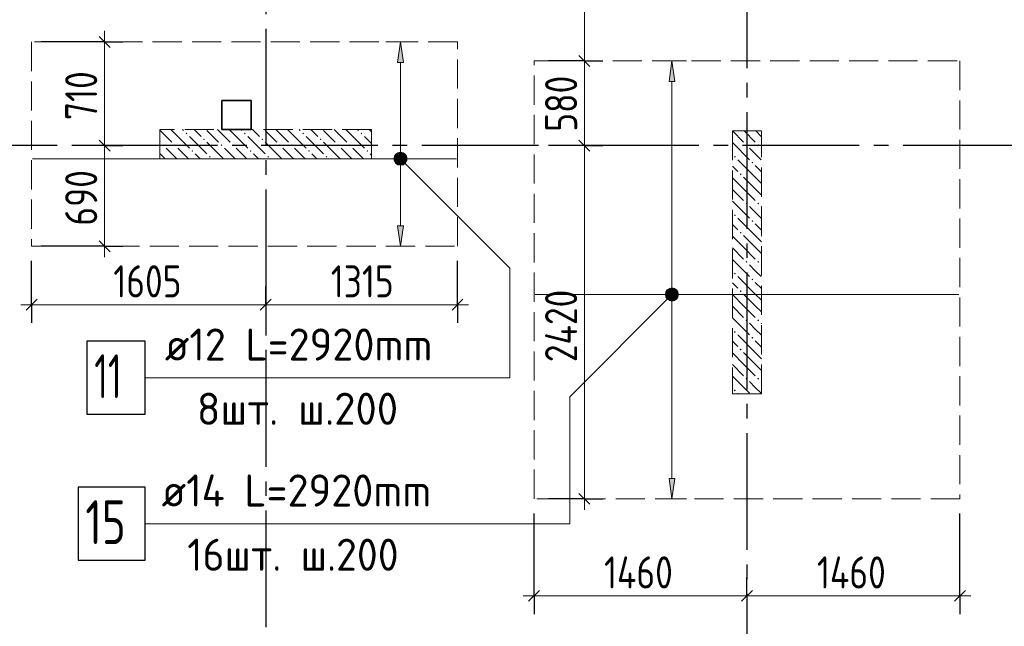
# Model space of a CAD drawing. Header units: millimetres. Extents: x 0 to 64958, y 0 to 42000.
# Tile 17 of 33: x 19953 to 26704, y 23807 to 27962. Entities that reach past the tile are written whole.
import ezdxf

# ---------------------------------------------------------------- set-up
doc = ezdxf.new("R2010")
doc.units = ezdxf.units.MM
doc.linetypes.add('______2', pattern=[270, 200, -70])
doc.linetypes.add('______5', pattern=[1100, 800, -100, 100, -100])
for name, color, linetype, lineweight in [('Standard', 7, 'Continuous', 25), ('ДОП Верх по Х', 7, 'Continuous', 25), ('ЖБ Пилон', 180, 'Continuous', 25), ('Оси', 40, '______5', 18), ('Позиционная метка номер позиции', 7, 'Continuous', 13), ('Примечания', 7, 'Continuous', 25)]:
    doc.layers.add(name, color=color, linetype=linetype, lineweight=lineweight)
doc.layers.add('ЖБ Перекрытие верхний уровень', color=7, linetype='Continuous', lineweight=25, true_color=0xe0e0ff)
doc.styles.add('GOST 2.304-81', font='txt')
doc.styles.add('ISOCPEUR', font='txt')

msp = doc.modelspace()

# ---------------------------------------------------------------- hatches: boundary and pattern name
at = {"layer": 'ДОП Верх по Х', "linetype": 'Continuous', "lineweight": 13, "transparency": 33554687}
for points in [[(22584.1, 27670), (22564.1, 27810), (22544.1, 27670)], [(24445.3, 27540), (24425.3, 27680), (24405.3, 27540)], [(22526.6, 27010), (22601.6, 27010), (22596.3, 27028.8)], [(22526.6, 27010), (22596.3, 27028.8), (22531.8, 27028.8)], [(22531.8, 26991.2), (22601.6, 27010), (22526.6, 27010)], [(22531.8, 27028.8), (22596.3, 27028.8), (22582.8, 27042.3)], [(22531.8, 27028.8), (22582.8, 27042.3), (22545.3, 27042.3)], [(22531.8, 26991.2), (22596.3, 26991.2), (22601.6, 27010)], [(22545.3, 27042.3), (22582.8, 27042.3), (22564.1, 27047.5)], [(22545.3, 26977.8), (22596.3, 26991.2), (22531.8, 26991.2)], [(22545.3, 26977.8), (22582.8, 26977.8), (22596.3, 26991.2)], [(22582.8, 26977.8), (22545.3, 26977.8), (22564.1, 26972.5)], [(24387.8, 26080), (24462.8, 26080), (24457.6, 26098.7)], [(24387.8, 26080), (24457.6, 26098.7), (24393, 26098.7)], [(24393, 26061.2), (24462.8, 26080), (24387.8, 26080)], [(24393, 26098.7), (24457.6, 26098.7), (24444.1, 26112.2)], [(24393, 26098.7), (24444.1, 26112.2), (24406.5, 26112.2)], [(24393, 26061.2), (24457.6, 26061.2), (24462.8, 26080)], [(24406.5, 26047.7), (24457.6, 26061.2), (24393, 26061.2)], [(24406.5, 26112.2), (24444.1, 26112.2), (24425.3, 26117.5)], [(24406.5, 26047.7), (24444.1, 26047.7), (24457.6, 26061.2)], [(24444.1, 26047.7), (24406.5, 26047.7), (24425.3, 26042.5)]]:
    msp.add_hatch(color=7, dxfattribs=at).paths.add_polyline_path(points)
for points in [[(22584.1, 26550), (22564.1, 26410), (22544.1, 26550)], [(24445.3, 24820), (24425.3, 24680), (24405.3, 24820)]]:
    msp.add_hatch(color=7, dxfattribs=at).paths.add_polyline_path(points, flags=16)
at = {"layer": 'ЖБ Пилон', "linetype": 'Continuous', "lineweight": 18, "transparency": 33554687}
for points in [[(21090.5, 27183.1), (21097, 27189.6), (21103.4, 27183.1), (21097, 27176.6)], [(21210.5, 27143.1), (21216.9, 27149.6), (21223.4, 27143.1), (21216.9, 27136.6)], [(21490.5, 27183.1), (21497, 27189.6), (21503.4, 27183.1), (21497, 27176.6)], [(21610.5, 27143.1), (21616.9, 27149.6), (21623.4, 27143.1), (21616.9, 27136.6)], [(21890.5, 27183.1), (21897, 27189.6), (21903.4, 27183.1), (21897, 27176.6)], [(22010.5, 27143.1), (22016.9, 27149.6), (22023.4, 27143.1), (22016.9, 27136.6)], [(22290.5, 27183.1), (22297, 27189.6), (22303.4, 27183.1), (22297, 27176.6)], [(20930.5, 27103.1), (20937, 27109.6), (20943.5, 27103.1), (20937, 27096.6)], [(21010.5, 27103.1), (21016.9, 27109.6), (21023.4, 27103.1), (21016.9, 27096.6)], [(21330.5, 27103.1), (21337, 27109.6), (21343.5, 27103.1), (21337, 27096.6)], [(21410.5, 27103.1), (21416.9, 27109.6), (21423.4, 27103.1), (21416.9, 27096.6)], [(21730.5, 27103.1), (21737, 27109.6), (21743.5, 27103.1), (21737, 27096.6)], [(21810.5, 27103.1), (21816.9, 27109.6), (21823.4, 27103.1), (21816.9, 27096.6)], [(22130.5, 27103.1), (22137, 27109.6), (22143.5, 27103.1), (22137, 27096.6)], [(22210.5, 27103.1), (22216.9, 27109.6), (22223.4, 27103.1), (22216.9, 27096.6)], [(24930.5, 27103.1), (24937, 27109.6), (24943.5, 27103.1), (24937, 27096.6)], [(25010.4, 27103.1), (25016.9, 27109.6), (25023.4, 27103.1), (25016.9, 27096.6)], [(21130.5, 27063.1), (21137, 27069.6), (21143.5, 27063.1), (21137, 27056.6)], [(21250.5, 27023.1), (21257, 27029.6), (21263.5, 27023.1), (21257, 27016.6)], [(21530.5, 27063.1), (21537, 27069.6), (21543.5, 27063.1), (21537, 27056.6)], [(21650.5, 27023.1), (21657, 27029.6), (21663.5, 27023.1), (21657, 27016.6)], [(21930.5, 27063.1), (21937, 27069.6), (21943.5, 27063.1), (21937, 27056.6)], [(22050.5, 27023.1), (22057, 27029.6), (22063.5, 27023.1), (22057, 27016.6)], [(22330.5, 27063.1), (22337, 27069.6), (22343.5, 27063.1), (22337, 27056.6)], [(24850.5, 27023.1), (24857, 27029.6), (24863.5, 27023.1), (24857, 27016.6)], [(24970.5, 26983.1), (24977, 26989.6), (24983.5, 26983.1), (24977, 26976.6)], [(24890.5, 26903.1), (24897, 26909.6), (24903.4, 26903.1), (24897, 26896.6)], [(24930.5, 26703.1), (24937, 26709.6), (24943.5, 26703.1), (24937, 26696.6)], [(25010.4, 26703.1), (25016.9, 26709.6), (25023.4, 26703.1), (25016.9, 26696.6)], [(24850.5, 26623.1), (24857, 26629.6), (24863.5, 26623.1), (24857, 26616.6)], [(24970.5, 26583.1), (24977, 26589.6), (24983.5, 26583.1), (24977, 26576.6)], [(24890.5, 26503.1), (24897, 26509.6), (24903.4, 26503.1), (24897, 26496.6)], [(24930.5, 26303.1), (24937, 26309.6), (24943.5, 26303.1), (24937, 26296.6)], [(25010.4, 26303.1), (25016.9, 26309.6), (25023.4, 26303.1), (25016.9, 26296.6)], [(24850.5, 26223.1), (24857, 26229.6), (24863.5, 26223.1), (24857, 26216.6)], [(24970.5, 26183.1), (24977, 26189.6), (24983.5, 26183.1), (24977, 26176.6)], [(24890.5, 26103.1), (24897, 26109.6), (24903.4, 26103.1), (24897, 26096.6)], [(24930.5, 25903.1), (24937, 25909.6), (24943.5, 25903.1), (24937, 25896.6)], [(25010.4, 25903.1), (25016.9, 25909.6), (25023.4, 25903.1), (25016.9, 25896.6)], [(24850.5, 25823.1), (24857, 25829.6), (24863.5, 25823.1), (24857, 25816.6)], [(24970.5, 25783.1), (24977, 25789.6), (24983.5, 25783.1), (24977, 25776.6)], [(24890.5, 25703.1), (24897, 25709.6), (24903.4, 25703.1), (24897, 25696.6)], [(24930.5, 25503.1), (24937, 25509.6), (24943.5, 25503.1), (24937, 25496.6)], [(25010.4, 25503.1), (25016.9, 25509.6), (25023.4, 25503.1), (25016.9, 25496.6)], [(24850.5, 25423.1), (24857, 25429.6), (24863.5, 25423.1), (24857, 25416.6)]]:
    msp.add_hatch(color=7, dxfattribs=at).paths.add_polyline_path(points, flags=16)
at = {"layer": 'Позиционная метка номер позиции', "linetype": 'Continuous', "lineweight": 13, "transparency": 33554687}
for points in [[(22520.8, 27021.5), (22552.6, 27053.3), (22532.3, 27041.8)], [(22552.6, 27053.3), (22520.8, 27021.5), (22520.8, 26998.5)], [(22552.6, 27053.3), (22520.8, 26998.5), (22575.5, 27053.3)], [(22575.5, 27053.3), (22520.8, 26998.5), (22532.3, 26978.2)], [(22575.5, 27053.3), (22532.3, 26978.2), (22595.9, 27041.8)], [(22595.9, 27041.8), (22532.3, 26978.2), (22552.6, 26966.7)], [(22595.9, 27041.8), (22552.6, 26966.7), (22607.4, 27021.5)], [(22607.4, 27021.5), (22552.6, 26966.7), (22575.5, 26966.7)], [(22607.4, 27021.5), (22575.5, 26966.7), (22607.4, 26998.5)], [(22607.4, 26998.5), (22575.5, 26966.7), (22595.9, 26978.2)], [(24457.1, 26048.2), (24393.5, 26111.8), (24382, 26091.5)], [(24457.1, 26048.2), (24382, 26091.5), (24436.8, 26036.7)], [(24436.8, 26036.7), (24382, 26091.5), (24382, 26068.5)], [(24436.8, 26036.7), (24382, 26068.5), (24413.8, 26036.7)], [(24413.8, 26036.7), (24382, 26068.5), (24393.5, 26048.2)], [(24468.6, 26068.5), (24413.8, 26123.3), (24393.5, 26111.8)], [(24468.6, 26068.5), (24393.5, 26111.8), (24457.1, 26048.2)], [(24468.6, 26091.5), (24436.8, 26123.3), (24413.8, 26123.3)], [(24468.6, 26091.5), (24413.8, 26123.3), (24468.6, 26068.5)], [(24436.8, 26123.3), (24468.6, 26091.5), (24457.1, 26111.8)]]:
    msp.add_hatch(color=7, dxfattribs=at).paths.add_polyline_path(points)

# ---------------------------------------------------------------- linework, layer by layer
at = {"layer": 'Standard', "color": 7, "linetype": 'Continuous', "lineweight": 13, "transparency": 33554687}
for p, q in [((23825.6, 27680), (23825.6, 28800)), ((20535, 27810), (20535, 27885)), ((20535, 27100), (20535, 27810)), ((23825.6, 27100), (23825.6, 27680)), ((20535, 26410), (20535, 26335)), ((20035, 26010), (19960, 26010)), ((21640, 26010), (20035, 26010)), ((22955, 26010), (21640, 26010)), ((22955, 26010), (23030, 26010)), ((23825.6, 24680), (23825.6, 24605)), ((23480, 24015.7), (23405, 24015.7)), ((24940, 24015.7), (23480, 24015.7)), ((26400, 24015.7), (24940, 24015.7)), ((26400, 24015.7), (26475, 24015.7))]:
    msp.add_line(p, q, dxfattribs=at)
at = {"layer": 'Standard', "color": 7, "linetype": 'Continuous', "lineweight": 25, "transparency": 33554687}
for p, q in [((20572.5, 27772.5), (20497.5, 27847.5)), ((23863.1, 27642.5), (23788.1, 27717.5)), ((20572.5, 27062.5), (20497.5, 27137.5)), ((23863.1, 27062.5), (23788.1, 27137.5)), ((20572.5, 26372.5), (20497.5, 26447.5)), ((20072.5, 26047.5), (19997.5, 25972.5)), ((21677.5, 26047.5), (21602.5, 25972.5)), ((22992.5, 26047.5), (22917.5, 25972.5)), ((23863.1, 24642.5), (23788.1, 24717.5)), ((23517.5, 24053.2), (23442.5, 23978.2)), ((24977.5, 24053.2), (24902.5, 23978.2)), ((26437.5, 24053.2), (26362.5, 23978.2))]:
    msp.add_line(p, q, dxfattribs=at)
at = {"layer": 'Standard', "color": 251, "linetype": 'Continuous', "lineweight": -3, "true_color": 0x656565, "transparency": 33554687}
for p, q in [((20535, 27810), (20099.5, 27810)), ((20535, 27810), (20410, 27810)), ((20535, 27810), (20660, 27810)), ((23825.6, 27680), (23700.6, 27680)), ((23825.6, 27680), (23950.6, 27680)), ((20535, 27100), (20410, 27100)), ((20535, 27100), (20660, 27100)), ((20535, 27100), (20535, 27100)), ((23825.6, 27100), (23700.6, 27100)), ((23825.6, 27100), (23950.6, 27100)), ((20535, 26410), (20099.5, 26410)), ((20535, 26410), (20410, 26410)), ((20535, 26410), (20660, 26410)), ((20035, 26010), (20035, 26310)), ((22955, 26010), (22955, 26310)), ((20035, 26010), (20035, 26135)), ((21640, 26010), (21640, 26135)), ((22955, 26010), (22955, 26135)), ((20035, 26010), (20035, 25885)), ((21640, 26010), (21640, 25885)), ((21640, 26010), (21640, 26010)), ((22955, 26010), (22955, 25885)), ((23825.6, 24680), (23580, 24680)), ((23825.6, 24680), (23700.6, 24680)), ((23825.6, 24680), (23950.6, 24680)), ((23480, 24015.7), (23480, 24580)), ((23480, 24015.7), (23480, 24140.7)), ((24940, 24015.7), (24940, 24140.7)), ((26400, 24015.7), (26400, 24140.7)), ((23480, 24015.7), (23480, 23890.7)), ((24940, 24015.7), (24940, 23890.7)), ((24940, 24015.7), (24940, 23555.8)), ((26400, 24015.7), (26400, 23890.7))]:
    msp.add_line(p, q, dxfattribs=at)
for points in [[(23825.6, 27680), (23808.6, 27680), (23808.6, 27680), (23808.6, 27680), (23808.6, 27680), (23808.6, 27680), (23808.6, 27680), (23808.6, 27680), (23808.6, 27680), (23709.5, 27680), (23709.5, 27680), (23582.8, 27680), (23582.8, 27680), (23580, 27680)], [(23825.6, 27100), (23808.6, 27100), (23808.6, 27100), (23808.6, 27100), (23808.6, 27100), (23808.6, 27100), (23808.6, 27100), (23808.6, 27100), (23808.6, 27100), (23808.6, 27100), (23808.6, 27100), (23736.9, 27100), (23736.9, 27100), (23645.3, 27100), (23645.3, 27100), (23580, 27100)], [(26400, 24015.7), (26400, 24567.9), (26400, 24567.9), (26400, 24580)]]:
    msp.add_lwpolyline(points, dxfattribs=at)
at = {"layer": 'Standard', "color": 7, "linetype": 'Continuous', "lineweight": 13, "transparency": 33554687}
for points in [[(20535, 26410), (20535, 26457.3), (20535, 26457.3), (20535, 27100)], [(23825.6, 24680), (23825.6, 25524.4), (23825.6, 25524.4), (23825.6, 27100)]]:
    msp.add_lwpolyline(points, dxfattribs=at)
at = {"layer": 'ДОП Верх по Х', "color": 251, "linetype": 'Continuous', "lineweight": 13, "true_color": 0x494949, "transparency": 33554687}
for p, q in [((22564.1, 27810), (22464.1, 27810)), ((22564.1, 27810), (22544.1, 27670)), ((22584.1, 27670), (22564.1, 27810)), ((22564.1, 27810), (22664.1, 27810)), ((22564.1, 27810), (22564.1, 27810)), ((24425.3, 27680), (24325.3, 27680)), ((24425.3, 27680), (24405.3, 27540)), ((24445.3, 27540), (24425.3, 27680)), ((24425.3, 27680), (24525.3, 27680)), ((24425.3, 27680), (24425.3, 27680)), ((22544.1, 27670), (22584.1, 27670)), ((22564.1, 27040), (22564.1, 27670)), ((24405.3, 27540), (24445.3, 27540)), ((24425.3, 26110), (24425.3, 27540)), ((22526.6, 27010), (22526.6, 27010)), ((22601.6, 27010), (22601.6, 27010)), ((22564.1, 26550), (22564.1, 26980)), ((22564.1, 26410), (22544.1, 26550)), ((22544.1, 26550), (22584.1, 26550)), ((22584.1, 26550), (22564.1, 26410)), ((22564.1, 26410), (22464.1, 26410)), ((22564.1, 26410), (22664.1, 26410)), ((22564.1, 26410), (22564.1, 26410)), ((24387.8, 26080), (24387.8, 26080)), ((24462.8, 26080), (24462.8, 26080)), ((24425.3, 24820), (24425.3, 26050)), ((24425.3, 24680), (24405.3, 24820)), ((24405.3, 24820), (24445.3, 24820)), ((24445.3, 24820), (24425.3, 24680)), ((24425.3, 24680), (24325.3, 24680)), ((24425.3, 24680), (24525.3, 24680)), ((24425.3, 24680), (24425.3, 24680))]:
    msp.add_line(p, q, dxfattribs=at)
at = {"layer": 'ДОП Верх по Х', "color": 7, "linetype": 'Continuous', "lineweight": 18, "transparency": 33554687}
for p, q in [((22949, 27010), (20041, 27010)), ((23487, 26080), (26393, 26080))]:
    msp.add_line(p, q, dxfattribs=at)
at = {"layer": 'ДОП Верх по Х', "color": 7, "linetype": 'Continuous', "lineweight": 13, "transparency": 33554687}
for p, q in [((20928.1, 25510), (23014.1, 25510)), ((20906.1, 24510), (23014.1, 24510))]:
    msp.add_line(p, q, dxfattribs=at)
at = {"layer": 'ДОП Верх по Х', "color": 7, "linetype": 'Continuous', "lineweight": 25, "transparency": 33554687}
for points in [[(20414.1, 25260), (20814.1, 25260), (20814.1, 25760), (20414.1, 25760), (20414.1, 25260)], [(20354.1, 24260), (20814.1, 24260), (20814.1, 24760), (20354.1, 24760), (20354.1, 24260)]]:
    msp.add_lwpolyline(points, dxfattribs=at)
at = {"layer": 'ДОП Верх по Х', "color": 251, "linetype": 'Continuous', "lineweight": 13, "true_color": 0x494949, "transparency": 33554687}
for centre in [(22564.1, 27010), (24425.3, 26080)]:
    msp.add_circle(centre, 37.5, dxfattribs=at)
at = {"layer": 'ЖБ Перекрытие верхний уровень', "color": 7, "linetype": 'Continuous', "lineweight": 35, "transparency": 33554687}
for p, q in [((21540, 27410), (21340, 27410)), ((21340, 27410), (21340, 27210)), ((21540, 27210), (21540, 27410)), ((21340, 27210), (21540, 27210))]:
    msp.add_line(p, q, dxfattribs=at)
at = {"layer": 'ЖБ Пилон', "color": 253, "linetype": '______2', "lineweight": 13, "true_color": 0xa0a0a0, "transparency": 33554687}
for p, q in [((22365, 27210), (20915, 27210)), ((20915, 27210), (20915, 27010)), ((22365, 27010), (22365, 27210)), ((24840, 27200), (24840, 25400)), ((25040, 27200), (24840, 27200)), ((25040, 25400), (25040, 27200)), ((20915, 27010), (22365, 27010)), ((24840, 25400), (25040, 25400))]:
    msp.add_line(p, q, dxfattribs=at)
at = {"layer": 'ЖБ Пилон', "color": 9, "linetype": 'Continuous', "lineweight": 18, "true_color": 0xc7c7c7, "transparency": 33554687}
for p, q in [((20990.1, 27210), (20997, 27203.1)), ((21070.1, 27210), (21077, 27203.1)), ((21157, 27203.1), (21150.1, 27210)), ((21316.9, 27203.1), (21310.1, 27210)), ((21390.1, 27210), (21397, 27203.1)), ((21470.1, 27210), (21477, 27203.1)), ((21557, 27203.1), (21550.1, 27210)), ((21716.9, 27203.1), (21710.1, 27210)), ((21790.1, 27210), (21797, 27203.1)), ((21870.1, 27210), (21877, 27203.1)), ((21957, 27203.1), (21950.1, 27210)), ((22116.9, 27203.1), (22110.1, 27210)), ((22190.1, 27210), (22197, 27203.1)), ((22270.1, 27210), (22277, 27203.1)), ((22357, 27203.1), (22350.1, 27210)), ((20916.9, 27203.1), (20915, 27205.1)), ((20916.9, 27203.1), (20997, 27123.1)), ((20997, 27203.1), (21116.9, 27083.1)), ((21116.9, 27163.1), (21237, 27043.1)), ((21197, 27163.1), (21157, 27203.1)), ((21237, 27203.1), (21316.9, 27123.1)), ((21316.9, 27203.1), (21397, 27123.1)), ((21397, 27203.1), (21516.9, 27083.1)), ((21516.9, 27163.1), (21637, 27043.1)), ((21597, 27163.1), (21557, 27203.1)), ((21637, 27203.1), (21716.9, 27123.1)), ((21716.9, 27203.1), (21797, 27123.1)), ((21797, 27203.1), (21916.9, 27083.1)), ((21916.9, 27163.1), (22037, 27043.1)), ((21997, 27163.1), (21957, 27203.1)), ((22037, 27203.1), (22116.9, 27123.1)), ((22116.9, 27203.1), (22197, 27123.1)), ((22197, 27203.1), (22316.9, 27083.1)), ((22316.9, 27163.1), (22365, 27115.1)), ((22365, 27195.1), (22357, 27203.1)), ((24840.1, 27200), (24916.9, 27123.1)), ((24920.1, 27200), (24997, 27123.1)), ((25000.1, 27200), (25040, 27160.1)), ((20915, 27125.1), (20916.9, 27123.1)), ((20997, 27043.1), (20957, 27083.1)), ((21037, 27083.1), (21110.1, 27010)), ((21237, 27123.1), (21350.1, 27010)), ((21397, 27043.1), (21357, 27083.1)), ((21437, 27083.1), (21510.1, 27010)), ((21637, 27123.1), (21750.1, 27010)), ((21797, 27043.1), (21757, 27083.1)), ((21837, 27083.1), (21910.1, 27010)), ((22037, 27123.1), (22150.1, 27010)), ((22197, 27043.1), (22157, 27083.1)), ((22237, 27083.1), (22310.1, 27010)), ((24840, 27120.1), (24957, 27003.1)), ((24997, 27043.1), (24957, 27083.1)), ((25037, 27083.1), (25040, 27080.1)), ((20915, 27045.1), (20950.1, 27010)), ((21030.1, 27010), (20997, 27043.1)), ((21157, 27043.1), (21190.1, 27010)), ((21430.1, 27010), (21397, 27043.1)), ((21557, 27043.1), (21590.1, 27010)), ((21830.1, 27010), (21797, 27043.1)), ((21957, 27043.1), (21990.1, 27010)), ((22230.1, 27010), (22197, 27043.1)), ((22357, 27043.1), (22365, 27035.1)), ((25037, 27003.1), (24997, 27043.1)), ((24840, 26960.1), (24877, 26923.1)), ((24997, 26883.1), (24877, 27003.1)), ((24997, 26963.1), (25040, 26920.1)), ((24916.9, 26803.1), (24840, 26880.1)), ((24916.9, 26883.1), (24997, 26803.1)), ((24997, 26883.1), (25040, 26840.1)), ((24916.9, 26803.1), (24997, 26723.1)), ((24997, 26803.1), (25040, 26760.1)), ((24840, 26800.1), (24916.9, 26723.1)), ((24840, 26720.1), (24957, 26603.1)), ((24997, 26643.1), (24957, 26683.1)), ((25037, 26683.1), (25040, 26680.1)), ((24997, 26483.1), (24877, 26603.1)), ((25037, 26603.1), (24997, 26643.1)), ((24840, 26560.1), (24877, 26523.1)), ((24997, 26563.1), (25040, 26520.1)), ((24916.9, 26403.1), (24840, 26480.1)), ((24916.9, 26483.1), (24997, 26403.1)), ((24997, 26483.1), (25040, 26440.1)), ((24840, 26400.1), (24916.9, 26323.1)), ((24916.9, 26403.1), (24997, 26323.1)), ((24997, 26403.1), (25040, 26360.1)), ((24840, 26320.1), (24957, 26203.1)), ((24997, 26243.1), (24957, 26283.1)), ((25037, 26283.1), (25040, 26280.1)), ((24997, 26083.1), (24877, 26203.1)), ((25037, 26203.1), (24997, 26243.1)), ((24840, 26160.1), (24877, 26123.1)), ((24997, 26163.1), (25040, 26120.1)), ((24916.9, 26003.1), (24840, 26080.1)), ((24916.9, 26083.1), (24997, 26003.1)), ((24997, 26083.1), (25040, 26040.1)), ((24840, 26000.1), (24916.9, 25923.1)), ((24916.9, 26003.1), (24997, 25923.1)), ((24997, 26003.1), (25040, 25960.1)), ((24840, 25920.1), (24957, 25803.1)), ((24997, 25843.1), (24957, 25883.1)), ((25037, 25883.1), (25040, 25880.1)), ((24997, 25683.1), (24877, 25803.1)), ((25037, 25803.1), (24997, 25843.1)), ((24840, 25760.1), (24877, 25723.1)), ((24997, 25763.1), (25040, 25720.1)), ((24916.9, 25603.1), (24840, 25680.1)), ((24916.9, 25683.1), (24997, 25603.1)), ((24997, 25683.1), (25040, 25640.1)), ((24840, 25600.1), (24916.9, 25523.1)), ((24916.9, 25603.1), (24997, 25523.1)), ((24997, 25603.1), (25040, 25560.1)), ((24840, 25520.1), (24957, 25403.1)), ((24997, 25443.1), (24957, 25483.1)), ((25037, 25483.1), (25040, 25480.1)), ((24880.1, 25400), (24877, 25403.1)), ((25037, 25403.1), (24997, 25443.1))]:
    msp.add_line(p, q, dxfattribs=at)
at = {"layer": 'Оси', "color": 8, "linetype": '______5', "lineweight": -3, "transparency": 33554687}
for p, q in [((21640, 38900), (21640, 15270)), ((24940, 35030), (24940, 15270)), ((49910, 27100), (4600, 27100))]:
    msp.add_line(p, q, dxfattribs=at)
at = {"layer": 'Позиционная метка номер позиции', "color": 7, "linetype": 'Continuous', "lineweight": 13, "transparency": 33554687}
for p, q in [((22532.3, 27041.8), (22532.3, 27041.8)), ((22595.9, 27041.8), (22595.9, 27041.8)), ((22532.3, 26978.2), (22532.3, 26978.2)), ((22595.9, 26978.2), (22595.9, 26978.2)), ((24393.5, 26111.8), (24393.5, 26111.8)), ((24457.1, 26111.8), (24457.1, 26111.8)), ((24393.5, 26048.2), (24393.5, 26048.2)), ((24457.1, 26048.2), (24457.1, 26048.2))]:
    msp.add_line(p, q, dxfattribs=at)
for points in [[(22564.1, 27010), (23314.1, 26260), (23314.1, 25510), (20814.1, 25510)], [(24425.3, 26080), (23725.3, 25380), (23725.3, 24510), (20814.1, 24510)]]:
    msp.add_lwpolyline(points, dxfattribs=at)
for centre in [(22564.1, 27010), (24425.3, 26080)]:
    msp.add_circle(centre, 45, dxfattribs=at)
at = {"layer": 'Примечания', "color": 7, "linetype": '______2', "lineweight": 18, "transparency": 33554687}
for p, q in [((22955, 27810), (20035, 27810)), ((20035, 27810), (20035, 26410)), ((22955, 26410), (22955, 27810)), ((23480, 24680), (23480, 27680)), ((23480, 27680), (26400, 27680)), ((26400, 27680), (26400, 24680)), ((20035, 26410), (22955, 26410)), ((26400, 24680), (23480, 24680))]:
    msp.add_line(p, q, dxfattribs=at)

# ---------------------------------------------------------------- texts
at = {"layer": 'Standard', "color": 7, "linetype": 'Continuous', "lineweight": 25, "transparency": 33554687, "char_height": 220, "attachment_point": 7, "rotation": 90, "style": 'GOST 2.304-81'}
for s, insert, width in [('710', (20485, 27275.1), 485.085), ('580', (23775.6, 27194.5), 516.39), ('690', (20485, 26551.7), 531.973), ('2420', (23775.5, 25616.3), 672.628)]:
    msp.add_mtext(s, dxfattribs=dict(at, insert=insert, width=width))
at = {"layer": 'Standard', "color": 7, "linetype": 'Continuous', "lineweight": 25, "transparency": 33554687, "char_height": 220, "attachment_point": 7, "style": 'GOST 2.304-81'}
for s, insert, width in [('1605', (20595.2, 26060), 610.159), ('1315', (22086.5, 26060), 547.701), ('1460', (23959.8, 24065.8), 625.741), ('1460', (25419.8, 24065.8), 625.741)]:
    msp.add_mtext(s, dxfattribs=dict(at, insert=insert, width=width))
at = {"layer": 'ДОП Верх по Х', "color": 7, "linetype": 'Continuous', "lineweight": 13, "transparency": 33554687, "attachment_point": 7, "style": 'ISOCPEUR'}
for s, insert, char_height, width in [('\\W0.96;ø12 L=2920mm ', (20948.1, 25627.3), 220, 2150.516), ('\\W0.63;11', (20464.1, 25370), 300, 393.75), ('\\W0.97;8шт. ш.200 ', (21168.1, 25187.3), 220, 1712.324), ('\\W0.96;ø14 L=2920mm ', (20926.1, 24627.3), 220, 2172.611), ('\\W0.75;15', (20404.1, 24370), 300, 472.281), ('\\W0.95;16шт. ш.200 ', (21102.1, 24187.3), 220, 1819.9)]:
    msp.add_mtext(s, dxfattribs=dict(at, insert=insert, char_height=char_height, width=width))

doc.saveas('drawing.dxf')
